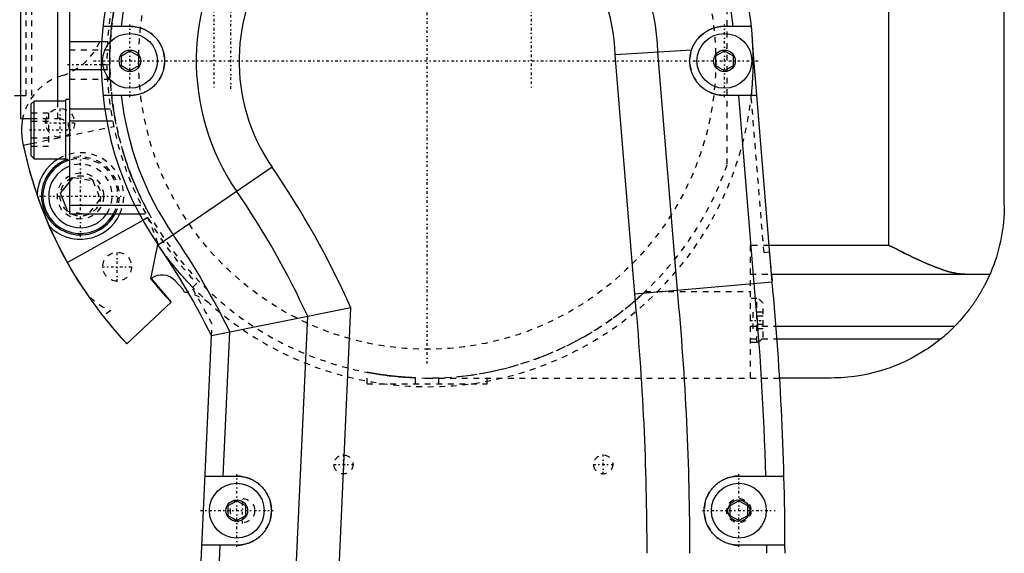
# Model space of a CAD drawing. Extents: x -484 to 152, y -5 to 754.
# Tile 13 of 14: x -159 to 12, y 555 to 647. Entities that reach past the tile are written whole.
import ezdxf

# ---------------------------------------------------------------- set-up
doc = ezdxf.new("R2010")
doc.units = 0
doc.linetypes.add('CENTER', pattern=[1.5, 0.45, -0.5, 0.05, -0.5])
doc.linetypes.add('DASHED', pattern=[2, 1, -1])
for name, color, linetype in [('AM_0', 7, 'CONTINUOUS'), ('AM_3', 7, 'DASHED'), ('AM_7', 7, 'CENTER')]:
    doc.layers.add(name, color=color, linetype=linetype)

msp = doc.modelspace()

# ---------------------------------------------------------------- linework, layer by layer
at = {"layer": 'AM_0', "color": 7, "linetype": 'CONTINUOUS'}
for p, q in [((-150, 735), (-150, 613.5)), ((-158.5, 733), (-158.5, 630)), ((-152, 633.04), (-152, 720.96)), ((-8, 608), (-8, 676.66)), ((12, 615), (12, 651)), ((-144.18, 646), (-139.5, 646)), ((-36.5, 646), (-31.82, 646)), ((-150, 643.35), (-144.4, 643.35)), ((-141, 640.87), (-139.5, 641.73)), ((-139.5, 641.73), (-138, 640.87)), ((-42.21, 641.84), (-55.42, 641.06)), ((-38, 640.87), (-36.5, 641.73)), ((-36.5, 641.73), (-35, 640.87)), ((-28.22, 601.64), (-31.56, 642.5)), ((-141, 639.13), (-141, 640.87)), ((-138, 640.87), (-138, 639.13)), ((-52.03, 599.54), (-55.42, 641.06)), ((-44.63, 600.2), (-48.01, 641.49)), ((-38, 639.13), (-38, 640.87)), ((-35, 640.87), (-35, 639.13)), ((-150, 638.52), (-144.48, 638.52)), ((-139.5, 638.27), (-141, 639.13)), ((-138, 639.13), (-139.5, 638.27)), ((-36.5, 638.27), (-38, 639.13)), ((-35, 639.13), (-36.5, 638.27)), ((-159.5, 634), (-158.5, 634)), ((-156.1, 633.04), (-156.6, 632.54)), ((-150.6, 633.04), (-156.1, 633.04)), ((-156.1, 623.04), (-156.1, 633.04)), ((-150, 633.29), (-150.6, 633.29)), ((-150.6, 622.79), (-150.6, 633.29)), ((-139.5, 634), (-144.18, 634)), ((-30.86, 634), (-36.5, 634)), ((-31.35, 601.37), (-34.02, 634)), ((-156.6, 623.54), (-156.6, 632.54)), ((-150, 631.67), (-143.88, 631.67)), ((-158.5, 630), (-156.6, 630)), ((-150, 629.63), (-143.54, 629.63)), ((-157.99, 625.38), (-156.6, 625.67)), ((-156.6, 623.54), (-156.1, 623.04)), ((-156.1, 623.04), (-150.6, 623.04)), ((-150.6, 622.79), (-150, 622.79)), ((-114.89, 621.57), (-134.61, 608.06)), ((-151.52, 617.09), (-150, 618.99)), ((-150.26, 613.87), (-151.52, 617.09)), ((-150, 614.96), (-138.65, 614.96)), ((-150, 613.83), (-150.26, 613.87)), ((-150, 613.5), (-137.9, 613.5)), ((-146.84, 613.34), (-147.86, 613.5)), ((-146.71, 613.5), (-146.84, 613.34)), ((-137.27, 612.35), (-150.35, 605.01)), ((-135.87, 602.19), (-134.67, 608.15)), ((-8, 608), (-28.74, 608)), ((-28.33, 603), (9.5, 603)), ((-135.81, 602.24), (-132.39, 598.17)), ((-130.31, 600.33), (-131.69, 601.86)), ((-28.22, 601.64), (-52.03, 599.54)), ((-147.64, 600.54), (-147.63, 600.54)), ((-130.13, 599.92), (-130.31, 600.33)), ((-129.47, 599.95), (-129.62, 599.81)), ((-132.39, 598.17), (-140.05, 590.95)), ((-140.04, 590.96), (-132.39, 598.17)), ((-101.22, 597.15), (-125.36, 592.33)), ((-104.87, 517.21), (-101.22, 597.15)), ((-144.15, 595.73), (-144.16, 595.72)), ((-112.29, 517.55), (-108.71, 595.71)), ((-27.55, 594), (3.42, 594)), ((-128.75, 518.3), (-125.36, 592.33)), ((-123.33, 568), (-122.18, 592.99)), ((-27.39, 591.8), (1.02, 591.8)), ((-18, 585), (-26.93, 585)), ((-126.47, 568), (-121, 568)), ((-34, 568), (-26.18, 568)), ((-122.5, 562.87), (-121, 563.73)), ((-121, 563.73), (-119.5, 562.87)), ((-35.5, 562.87), (-34, 563.73)), ((-34, 563.73), (-32.5, 562.87)), ((-122.5, 561.13), (-122.5, 562.87)), ((-119.5, 562.87), (-119.5, 561.13)), ((-35.5, 561.13), (-35.5, 562.87)), ((-32.5, 562.87), (-32.5, 561.13)), ((-121, 560.27), (-122.5, 561.13)), ((-119.5, 561.13), (-121, 560.27)), ((-34, 560.27), (-35.5, 561.13)), ((-32.5, 561.13), (-34, 560.27)), ((-121, 556), (-127.02, 556)), ((-125.61, 518.16), (-123.88, 556)), ((-26, 556), (-34, 556))]:
    msp.add_line(p, q, dxfattribs=at)
for points in [[(-139.5, 646, 0), (-139.42, 646, 0), (-139.25, 645.99, 0), (-139.09, 645.99, 0), (-139, 645.98, 0), (-138.92, 645.97, 0), (-138.76, 645.95, 0), (-138.6, 645.93, 0), (-138.44, 645.91, 0), (-138.27, 645.87, 0), (-138.11, 645.84, 0), (-138.03, 645.82, 0), (-137.95, 645.8, 0), (-137.78, 645.75, 0), (-137.62, 645.7, 0), (-137.46, 645.64, 0), (-137.29, 645.58, 0), (-137.13, 645.51, 0), (-137.05, 645.48, 0), (-136.97, 645.44, 0), (-136.82, 645.37, 0), (-136.66, 645.29, 0), (-136.59, 645.24, 0), (-136.51, 645.2, 0), (-136.36, 645.11, 0), (-136.21, 645.02, 0), (-136.14, 644.97, 0), (-136.07, 644.92, 0), (-135.92, 644.82, 0), (-135.79, 644.71, 0), (-135.65, 644.6, 0), (-135.52, 644.49, 0), (-135.39, 644.37, 0), (-135.33, 644.31, 0), (-135.27, 644.25, 0), (-135.15, 644.13, 0), (-135.04, 644.01, 0), (-134.92, 643.88, 0), (-134.82, 643.75, 0), (-134.71, 643.62, 0), (-134.66, 643.55, 0), (-134.61, 643.47, 0), (-134.51, 643.33, 0), (-134.41, 643.18, 0), (-134.32, 643.03, 0), (-134.23, 642.87, 0), (-134.15, 642.71, 0), (-134.11, 642.63, 0), (-134.07, 642.55, 0), (-133.99, 642.38, 0), (-133.92, 642.21, 0), (-133.86, 642.04, 0), (-133.8, 641.87, 0), (-133.74, 641.69, 0), (-133.72, 641.6, 0), (-133.69, 641.52, 0), (-133.65, 641.34, 0), (-133.61, 641.16, 0), (-133.58, 640.98, 0), (-133.55, 640.8, 0), (-133.53, 640.62, 0), (-133.52, 640.53, 0), (-133.52, 640.44, 0), (-133.51, 640.26, 0), (-133.5, 640.09, 0), (-133.5, 640, 0), (-133.5, 639.91, 0), (-133.51, 639.74, 0), (-133.52, 639.56, 0), (-133.52, 639.47, 0), (-133.53, 639.38, 0), (-133.55, 639.2, 0), (-133.58, 639.02, 0), (-133.61, 638.84, 0), (-133.65, 638.66, 0), (-133.69, 638.48, 0), (-133.72, 638.4, 0), (-133.74, 638.31, 0), (-133.8, 638.13, 0), (-133.86, 637.96, 0), (-133.92, 637.79, 0), (-133.99, 637.62, 0), (-134.07, 637.45, 0), (-134.11, 637.37, 0), (-134.15, 637.29, 0), (-134.23, 637.13, 0), (-134.32, 636.97, 0), (-134.41, 636.82, 0), (-134.51, 636.67, 0), (-134.61, 636.53, 0), (-134.66, 636.45, 0), (-134.71, 636.38, 0), (-134.82, 636.25, 0), (-134.92, 636.12, 0), (-135.04, 635.99, 0), (-135.15, 635.87, 0), (-135.27, 635.75, 0), (-135.33, 635.69, 0), (-135.39, 635.63, 0), (-135.52, 635.51, 0), (-135.65, 635.4, 0), (-135.79, 635.29, 0), (-135.92, 635.18, 0), (-136.07, 635.08, 0), (-136.14, 635.03, 0), (-136.21, 634.98, 0), (-136.36, 634.89, 0), (-136.51, 634.8, 0), (-136.59, 634.76, 0), (-136.66, 634.71, 0), (-136.82, 634.63, 0), (-136.97, 634.56, 0), (-137.05, 634.52, 0), (-137.13, 634.49, 0), (-137.29, 634.42, 0), (-137.46, 634.36, 0), (-137.62, 634.3, 0), (-137.78, 634.25, 0), (-137.95, 634.2, 0), (-138.03, 634.18, 0), (-138.11, 634.16, 0), (-138.27, 634.13, 0), (-138.44, 634.09, 0), (-138.6, 634.07, 0), (-138.76, 634.05, 0), (-138.92, 634.03, 0), (-139, 634.02, 0), (-139.09, 634.01, 0), (-139.25, 634.01, 0), (-139.42, 634, 0), (-139.5, 634, 0)], [(-42.21, 641.84, 0), (-42.2, 641.87, 0), (-42.18, 641.94, 0), (-42.15, 642.01, 0), (-42.14, 642.05, 0), (-42.13, 642.08, 0), (-42.1, 642.15, 0), (-42.07, 642.22, 0), (-42.05, 642.29, 0), (-42.02, 642.36, 0), (-41.99, 642.42, 0), (-41.97, 642.46, 0), (-41.96, 642.49, 0), (-41.93, 642.56, 0), (-41.9, 642.63, 0), (-41.86, 642.69, 0), (-41.83, 642.76, 0), (-41.8, 642.82, 0), (-41.78, 642.85, 0), (-41.76, 642.89, 0), (-41.73, 642.95, 0), (-41.69, 643.01, 0), (-41.67, 643.04, 0), (-41.65, 643.07, 0), (-41.61, 643.14, 0), (-41.58, 643.2, 0), (-41.56, 643.23, 0), (-41.54, 643.26, 0), (-41.5, 643.32, 0), (-41.46, 643.38, 0), (-41.42, 643.44, 0), (-41.38, 643.49, 0), (-41.34, 643.55, 0), (-41.32, 643.58, 0), (-41.29, 643.61, 0), (-41.25, 643.66, 0), (-41.21, 643.72, 0), (-41.06, 643.9, 0), (-40.78, 644.21, 0), (-40.48, 644.49, 0), (-40.15, 644.76, 0), (-39.98, 644.89, 0), (-39.81, 645.01, 0), (-39.44, 645.23, 0), (-39.07, 645.42, 0), (-38.68, 645.59, 0), (-38.29, 645.73, 0), (-37.89, 645.84, 0), (-37.69, 645.88, 0), (-37.49, 645.92, 0), (-37.1, 645.97, 0), (-36.7, 646, 0), (-36.5, 646, 0)], [(-36.5, 634, 0), (-36.55, 634, 0), (-36.66, 634, 0), (-36.76, 634.01, 0), (-36.81, 634.01, 0), (-36.87, 634.01, 0), (-36.97, 634.02, 0), (-37.07, 634.03, 0), (-37.18, 634.04, 0), (-37.28, 634.05, 0), (-37.39, 634.07, 0), (-37.44, 634.07, 0), (-37.49, 634.08, 0), (-37.59, 634.1, 0), (-37.69, 634.12, 0), (-37.8, 634.14, 0), (-37.9, 634.17, 0), (-38, 634.19, 0), (-38.05, 634.2, 0), (-38.1, 634.22, 0), (-38.2, 634.25, 0), (-38.3, 634.28, 0), (-38.35, 634.29, 0), (-38.4, 634.31, 0), (-38.5, 634.34, 0), (-38.6, 634.38, 0), (-38.65, 634.4, 0), (-38.7, 634.42, 0), (-38.79, 634.46, 0), (-38.89, 634.5, 0), (-38.98, 634.54, 0), (-39.08, 634.58, 0), (-39.17, 634.63, 0), (-39.22, 634.65, 0), (-39.27, 634.68, 0), (-39.36, 634.72, 0), (-39.45, 634.78, 0), (-39.54, 634.83, 0), (-39.63, 634.88, 0), (-39.72, 634.94, 0), (-39.76, 634.96, 0), (-39.81, 634.99, 0), (-39.89, 635.05, 0), (-39.98, 635.11, 0), (-40.06, 635.17, 0), (-40.15, 635.24, 0), (-40.23, 635.3, 0), (-40.27, 635.33, 0), (-40.31, 635.37, 0), (-40.39, 635.43, 0), (-40.47, 635.5, 0), (-40.55, 635.57, 0), (-40.62, 635.64, 0), (-40.7, 635.71, 0), (-40.74, 635.75, 0), (-40.77, 635.79, 0), (-40.85, 635.86, 0), (-40.92, 635.94, 0), (-40.99, 636.02, 0), (-41.06, 636.1, 0), (-41.12, 636.18, 0), (-41.16, 636.22, 0), (-41.19, 636.26, 0), (-41.25, 636.34, 0), (-41.32, 636.42, 0), (-41.35, 636.47, 0), (-41.38, 636.51, 0), (-41.44, 636.59, 0), (-41.5, 636.68, 0), (-41.53, 636.72, 0), (-41.55, 636.77, 0), (-41.61, 636.86, 0), (-41.66, 636.95, 0), (-41.72, 637.04, 0), (-41.77, 637.13, 0), (-41.82, 637.22, 0), (-41.84, 637.27, 0), (-41.86, 637.31, 0), (-41.91, 637.41, 0), (-41.95, 637.5, 0), (-42, 637.6, 0), (-42.04, 637.69, 0), (-42.08, 637.79, 0), (-42.1, 637.84, 0), (-42.12, 637.89, 0), (-42.15, 637.99, 0), (-42.19, 638.08, 0), (-42.22, 638.18, 0), (-42.25, 638.28, 0), (-42.28, 638.38, 0), (-42.29, 638.43, 0), (-42.31, 638.48, 0), (-42.33, 638.59, 0), (-42.35, 638.69, 0), (-42.38, 638.79, 0), (-42.4, 638.89, 0), (-42.42, 639, 0), (-42.42, 639.05, 0), (-42.43, 639.1, 0), (-42.45, 639.2, 0), (-42.46, 639.31, 0), (-42.47, 639.41, 0), (-42.48, 639.51, 0), (-42.49, 639.62, 0), (-42.49, 639.67, 0), (-42.49, 639.72, 0), (-42.5, 639.83, 0), (-42.5, 639.93, 0), (-42.5, 639.98, 0), (-42.5, 640.04, 0), (-42.5, 640.14, 0), (-42.49, 640.25, 0), (-42.49, 640.3, 0), (-42.49, 640.35, 0), (-42.48, 640.45, 0), (-42.47, 640.56, 0), (-42.46, 640.66, 0), (-42.45, 640.77, 0), (-42.44, 640.87, 0), (-42.43, 640.92, 0), (-42.42, 640.97, 0), (-42.4, 641.08, 0), (-42.38, 641.18, 0), (-42.36, 641.28, 0), (-42.34, 641.38, 0), (-42.31, 641.48, 0), (-42.3, 641.53, 0), (-42.29, 641.59, 0), (-42.26, 641.69, 0), (-42.23, 641.79, 0), (-42.21, 641.84, 0)], [(12, 615, 0), (12, 614.68, 0), (11.98, 614.04, 0), (11.96, 613.39, 0), (11.94, 613.06, 0), (11.91, 612.73, 0), (11.86, 612.07, 0), (11.78, 611.4, 0), (11.69, 610.73, 0), (11.59, 610.05, 0), (11.47, 609.38, 0), (11.4, 609.04, 0), (11.33, 608.7, 0), (11.18, 608.02, 0), (11.01, 607.34, 0), (10.82, 606.67, 0), (10.62, 605.99, 0), (10.4, 605.32, 0), (10.28, 604.99, 0), (10.16, 604.65, 0), (9.91, 603.99, 0), (9.64, 603.33, 0), (9.5, 603, 0)], [(-8, 608, 0), (-7.63, 607.81, 0), (-6.87, 607.44, 0), (-6.11, 607.06, 0), (-5.72, 606.87, 0), (-5.34, 606.68, 0), (-4.56, 606.3, 0), (-3.78, 605.93, 0), (-3.01, 605.57, 0), (-2.23, 605.21, 0), (-1.47, 604.87, 0), (-1.08, 604.71, 0), (-0.71, 604.55, 0), (0.05, 604.25, 0), (0.79, 603.97, 0), (1.52, 603.72, 0), (2.23, 603.5, 0), (2.93, 603.32, 0), (3.27, 603.24, 0), (3.61, 603.17, 0), (4, 603.1, 0), (4.11, 603.09, 0), (4.22, 603.07, 0), (4.27, 603.06, 0), (4.33, 603.06, 0), (4.43, 603.04, 0), (4.54, 603.03, 0), (4.65, 603.02, 0), (4.76, 603.02, 0), (4.86, 603.01, 0), (4.91, 603.01, 0), (4.97, 603.01, 0), (5.07, 603, 0), (5.18, 603, 0), (5.23, 603, 0)], [(9.5, 603, 0), (9.5, 603, 0), (9.49, 603, 0), (9.49, 602.99, 0), (9.49, 602.99, 0), (9.49, 602.99, 0), (9.49, 602.98, 0), (9.48, 602.97, 0), (9.47, 602.95, 0), (9.47, 602.94, 0), (9.46, 602.92, 0), (9.45, 602.91, 0), (9.45, 602.9, 0), (9.44, 602.87, 0), (9.43, 602.85, 0), (9.42, 602.82, 0), (9.4, 602.79, 0), (9.39, 602.76, 0), (9.38, 602.74, 0), (9.37, 602.72, 0), (9.36, 602.68, 0), (9.34, 602.64, 0), (9.33, 602.62, 0), (9.32, 602.6, 0), (9.3, 602.56, 0), (9.28, 602.51, 0), (9.27, 602.49, 0), (9.25, 602.46, 0), (9.23, 602.41, 0), (9.21, 602.36, 0), (9.18, 602.3, 0), (9.15, 602.24, 0), (9.13, 602.18, 0), (9.11, 602.15, 0), (9.1, 602.12, 0), (9.07, 602.06, 0), (9.03, 601.99, 0), (9, 601.93, 0), (8.97, 601.86, 0), (8.93, 601.78, 0), (8.91, 601.75, 0), (8.9, 601.71, 0), (8.86, 601.64, 0), (8.82, 601.56, 0), (8.78, 601.48, 0), (8.74, 601.4, 0), (8.7, 601.32, 0), (8.68, 601.28, 0), (8.66, 601.24, 0), (8.62, 601.16, 0), (8.57, 601.07, 0), (8.53, 600.99, 0), (8.48, 600.9, 0), (8.43, 600.81, 0), (8.41, 600.77, 0), (8.39, 600.72, 0), (8.34, 600.64, 0), (8.29, 600.55, 0), (8.24, 600.45, 0), (8.19, 600.36, 0), (8.13, 600.27, 0), (8.11, 600.22, 0), (8.08, 600.17, 0), (8.02, 600.08, 0), (7.97, 599.98, 0), (7.94, 599.93, 0), (7.91, 599.88, 0), (7.85, 599.78, 0), (7.79, 599.68, 0), (7.76, 599.63, 0), (7.73, 599.58, 0), (7.67, 599.47, 0), (7.61, 599.37, 0), (7.54, 599.26, 0), (7.48, 599.16, 0), (7.41, 599.05, 0), (7.38, 599, 0), (7.34, 598.94, 0), (7.27, 598.83, 0), (7.2, 598.73, 0), (7.13, 598.62, 0), (7.06, 598.5, 0), (6.98, 598.39, 0), (6.95, 598.34, 0), (6.91, 598.28, 0), (6.83, 598.17, 0), (6.76, 598.06, 0), (6.68, 597.94, 0), (6.6, 597.83, 0), (6.52, 597.72, 0), (6.48, 597.66, 0), (6.44, 597.6, 0), (6.36, 597.49, 0), (6.28, 597.37, 0), (6.19, 597.26, 0), (6.11, 597.14, 0), (6.02, 597.03, 0), (5.98, 596.97, 0), (5.93, 596.91, 0), (5.85, 596.8, 0), (5.76, 596.68, 0), (5.67, 596.57, 0), (5.58, 596.45, 0), (5.49, 596.34, 0), (5.44, 596.28, 0), (5.4, 596.23, 0), (5.31, 596.11, 0), (5.21, 596, 0), (5.17, 595.94, 0), (4.89, 595.6, 0), (4.31, 594.94, 0), (3.72, 594.31, 0), (3.42, 594, 0)], [(1.02, 591.8, 0), (0.59, 591.45, 0), (-0.31, 590.77, 0), (-1.22, 590.13, 0), (-1.69, 589.82, 0), (-2.17, 589.52, 0), (-3.14, 588.94, 0), (-4.14, 588.39, 0), (-5.16, 587.89, 0), (-6.2, 587.42, 0), (-7.26, 586.99, 0), (-7.8, 586.79, 0), (-8.34, 586.6, 0), (-9.44, 586.25, 0), (-10.55, 585.94, 0), (-11.67, 585.67, 0), (-12.81, 585.45, 0), (-13.95, 585.27, 0), (-14.53, 585.2, 0), (-15.1, 585.14, 0), (-16.26, 585.05, 0), (-17.42, 585.01, 0), (-18, 585, 0)], [(-121, 568, 0), (-120.91, 568, 0), (-120.74, 567.99, 0), (-120.56, 567.98, 0), (-120.48, 567.98, 0), (-120.39, 567.97, 0), (-120.22, 567.95, 0), (-120.04, 567.92, 0), (-119.87, 567.89, 0), (-119.7, 567.86, 0), (-119.53, 567.82, 0), (-119.45, 567.8, 0), (-119.36, 567.77, 0), (-119.2, 567.72, 0), (-119.03, 567.67, 0), (-118.87, 567.61, 0), (-118.7, 567.54, 0), (-118.54, 567.47, 0), (-118.46, 567.44, 0), (-118.39, 567.4, 0), (-118.23, 567.32, 0), (-118.08, 567.24, 0), (-118, 567.2, 0), (-117.92, 567.15, 0), (-117.78, 567.06, 0), (-117.63, 566.96, 0), (-117.56, 566.91, 0), (-117.49, 566.86, 0), (-117.35, 566.76, 0), (-117.21, 566.65, 0), (-117.08, 566.54, 0), (-116.95, 566.42, 0), (-116.82, 566.3, 0), (-116.76, 566.24, 0), (-116.7, 566.18, 0), (-116.58, 566.05, 0), (-116.46, 565.92, 0), (-116.35, 565.79, 0), (-116.24, 565.65, 0), (-116.14, 565.51, 0), (-116.09, 565.44, 0), (-116.04, 565.37, 0), (-115.94, 565.22, 0), (-115.85, 565.08, 0), (-115.76, 564.92, 0), (-115.68, 564.77, 0), (-115.6, 564.61, 0), (-115.56, 564.54, 0), (-115.53, 564.46, 0), (-115.46, 564.3, 0), (-115.39, 564.13, 0), (-115.33, 563.97, 0), (-115.28, 563.8, 0), (-115.23, 563.64, 0), (-115.2, 563.55, 0), (-115.18, 563.47, 0), (-115.14, 563.3, 0), (-115.11, 563.13, 0), (-115.08, 562.96, 0), (-115.05, 562.78, 0), (-115.03, 562.61, 0), (-115.02, 562.52, 0), (-115.02, 562.44, 0), (-115.01, 562.26, 0), (-115, 562.09, 0), (-115, 562, 0), (-115, 561.91, 0), (-115.01, 561.74, 0), (-115.02, 561.56, 0), (-115.02, 561.48, 0), (-115.03, 561.39, 0), (-115.05, 561.22, 0), (-115.08, 561.04, 0), (-115.11, 560.87, 0), (-115.14, 560.7, 0), (-115.18, 560.53, 0), (-115.2, 560.45, 0), (-115.23, 560.36, 0), (-115.28, 560.2, 0), (-115.33, 560.03, 0), (-115.39, 559.87, 0), (-115.46, 559.7, 0), (-115.53, 559.54, 0), (-115.56, 559.46, 0), (-115.6, 559.39, 0), (-115.68, 559.23, 0), (-115.76, 559.08, 0), (-115.85, 558.92, 0), (-115.94, 558.78, 0), (-116.04, 558.63, 0), (-116.09, 558.56, 0), (-116.14, 558.49, 0), (-116.24, 558.35, 0), (-116.35, 558.21, 0), (-116.46, 558.08, 0), (-116.58, 557.95, 0), (-116.7, 557.82, 0), (-116.76, 557.76, 0), (-116.82, 557.7, 0), (-116.95, 557.58, 0), (-117.08, 557.46, 0), (-117.21, 557.35, 0), (-117.35, 557.24, 0), (-117.49, 557.14, 0), (-117.56, 557.09, 0), (-117.63, 557.04, 0), (-117.78, 556.94, 0), (-117.92, 556.85, 0), (-118, 556.8, 0), (-118.08, 556.76, 0), (-118.23, 556.68, 0), (-118.39, 556.6, 0), (-118.46, 556.56, 0), (-118.54, 556.53, 0), (-118.7, 556.46, 0), (-118.87, 556.39, 0), (-119.03, 556.33, 0), (-119.2, 556.28, 0), (-119.36, 556.23, 0), (-119.45, 556.2, 0), (-119.53, 556.18, 0), (-119.7, 556.14, 0), (-119.87, 556.11, 0), (-120.04, 556.08, 0), (-120.22, 556.05, 0), (-120.39, 556.03, 0), (-120.48, 556.02, 0), (-120.56, 556.02, 0), (-120.74, 556.01, 0), (-120.91, 556, 0), (-121, 556, 0)], [(-34, 556, 0), (-34.08, 556, 0), (-34.24, 556, 0), (-34.41, 556.01, 0), (-34.49, 556.02, 0), (-34.57, 556.03, 0), (-34.74, 556.05, 0), (-34.91, 556.07, 0), (-35.07, 556.1, 0), (-35.24, 556.13, 0), (-35.41, 556.17, 0), (-35.49, 556.19, 0), (-35.58, 556.21, 0), (-35.74, 556.26, 0), (-35.91, 556.31, 0), (-36.07, 556.37, 0), (-36.23, 556.43, 0), (-36.39, 556.5, 0), (-36.47, 556.53, 0), (-36.55, 556.57, 0), (-36.71, 556.65, 0), (-36.86, 556.73, 0), (-36.94, 556.77, 0), (-37.01, 556.81, 0), (-37.16, 556.9, 0), (-37.31, 556.99, 0), (-37.38, 557.04, 0), (-37.45, 557.09, 0), (-37.59, 557.19, 0), (-37.73, 557.3, 0), (-37.86, 557.41, 0), (-37.99, 557.52, 0), (-38.11, 557.63, 0), (-38.17, 557.69, 0), (-38.23, 557.75, 0), (-38.35, 557.87, 0), (-38.47, 557.99, 0), (-38.58, 558.12, 0), (-38.69, 558.26, 0), (-38.8, 558.4, 0), (-38.85, 558.47, 0), (-38.9, 558.54, 0), (-39, 558.69, 0), (-39.1, 558.84, 0), (-39.19, 558.99, 0), (-39.28, 559.15, 0), (-39.36, 559.31, 0), (-39.4, 559.39, 0), (-39.44, 559.47, 0), (-39.52, 559.64, 0), (-39.59, 559.81, 0), (-39.65, 559.98, 0), (-39.71, 560.15, 0), (-39.76, 560.33, 0), (-39.79, 560.42, 0), (-39.81, 560.5, 0), (-39.85, 560.68, 0), (-39.89, 560.86, 0), (-39.92, 561.04, 0), (-39.95, 561.21, 0), (-39.97, 561.39, 0), (-39.98, 561.48, 0), (-39.98, 561.57, 0), (-39.99, 561.74, 0), (-40, 561.92, 0), (-40, 562.01, 0), (-40, 562.09, 0), (-39.99, 562.27, 0), (-39.98, 562.45, 0), (-39.98, 562.54, 0), (-39.97, 562.63, 0), (-39.95, 562.81, 0), (-39.92, 562.98, 0), (-39.89, 563.16, 0), (-39.85, 563.34, 0), (-39.8, 563.52, 0), (-39.78, 563.61, 0), (-39.76, 563.69, 0), (-39.7, 563.87, 0), (-39.64, 564.04, 0), (-39.58, 564.21, 0), (-39.51, 564.38, 0), (-39.43, 564.55, 0), (-39.39, 564.63, 0), (-39.35, 564.71, 0), (-39.27, 564.87, 0), (-39.18, 565.02, 0), (-39.09, 565.18, 0), (-38.99, 565.33, 0), (-38.89, 565.47, 0), (-38.84, 565.54, 0), (-38.79, 565.61, 0), (-38.68, 565.75, 0), (-38.57, 565.88, 0), (-38.46, 566.01, 0), (-38.35, 566.14, 0), (-38.23, 566.26, 0), (-38.17, 566.31, 0), (-38.11, 566.37, 0), (-37.98, 566.49, 0), (-37.85, 566.6, 0), (-37.72, 566.71, 0), (-37.58, 566.81, 0), (-37.44, 566.92, 0), (-37.37, 566.96, 0), (-37.3, 567.01, 0), (-37.15, 567.11, 0), (-37, 567.2, 0), (-36.93, 567.24, 0), (-36.85, 567.28, 0), (-36.7, 567.36, 0), (-36.54, 567.44, 0), (-36.46, 567.47, 0), (-36.38, 567.51, 0), (-36.22, 567.57, 0), (-36.06, 567.64, 0), (-35.89, 567.69, 0), (-35.73, 567.75, 0), (-35.57, 567.79, 0), (-35.48, 567.81, 0), (-35.4, 567.83, 0), (-35.23, 567.87, 0), (-35.07, 567.9, 0), (-34.9, 567.93, 0), (-34.74, 567.95, 0), (-34.57, 567.97, 0), (-34.49, 567.98, 0), (-34.41, 567.99, 0), (-34.24, 568, 0), (-34.08, 568, 0), (-34, 568, 0)]]:
    msp.add_polyline3d(points, dxfattribs=at)
for centre, radius in [((-139.5, 640), 4.75), ((-36.5, 640), 4.75), ((-139.5, 640), 1.88), ((-36.5, 640), 1.88), ((-121, 562), 4.75), ((-34, 562), 4.75), ((-121, 562), 1.88), ((-34, 562), 1.88)]:
    msp.add_circle(centre, radius, dxfattribs=at)
for centre, radius, start, end in [((-88, 640), 56.5, 2.5322, 214.42), ((-88, 640), 53.36, 98.5135, 173.5433), ((-88, 640), 53.36, 6.4567, 81.4865), ((-88, 640), 40.02, 2.1299, 214.42), ((-88, 640), 32.6, 1.8555, 214.42), ((-88, 640), 53.36, 186.4567, 214.42), ((-148.47, 628), 9.85, 168.2517, 192.1718), ((-88, 639.96), 71.49, 191.3259, 213.4659), ((-88, 640), 71.5, 191.8, 223.3), ((-148.09, 616.57), 7.5, 120.3871, 179.0953), ((-148.09, 616.57), 6.75, 111.7925, 332.9442), ((-148.09, 616.57), 6.5, 107.0507, 331.8128), ((-148.09, 616.57), 5.5, 110.2752, 326.0661), ((-243.08, 533.73), 155.4, 24.087, 34.42), ((-243.08, 533.73), 147.98, 24.7613, 34.42), ((-148.09, 616.57), 7.5, 223.5047, 335.8346), ((-243.08, 533.73), 134.64, 26.1128, 34.42), ((-243.08, 533.73), 131.5, 26.4617, 34.42), ((-133.96, 599.83), 3.04, 41.8526, 127.5664), ((-73.24, 652.74), 80.49, 218.9057, 222.6945), ((-526, 554.6), 496.86, 1.5454, 5.401), ((-526, 554.6), 500, 0, 5.3987), ((-131.79, 590.38), 9.68, 75.4402, 80.1371), ((-526, 554.6), 476.1, 0, 5.4167), ((-526, 554.6), 483.52, 0, 5.411), ((-88, 639.96), 71.49, 218.2261, 223.276), ((-18, 615), 30, 309.3458, 315.573), ((-526, 554.6), 496.86, 0, 0.1614)]:
    msp.add_arc(centre, radius, start, end, dxfattribs=at)
at = {"layer": 'AM_3', "color": 6, "linetype": 'DASHED'}
for p, q in [((-157.5, 634), (-157.5, 726)), ((-156.5, 634), (-156.5, 726)), ((-36, 622.08), (-36, 693.82)), ((-144.4, 643.35), (-142.9, 643.35)), ((-143, 641.86), (-150, 641.86)), ((-143, 636.86), (-143, 641.86)), ((-144.48, 638.52), (-142.98, 638.52)), ((-150, 636.86), (-143, 636.86)), ((-158.5, 634), (-157.5, 634)), ((-158.5, 634), (-156.5, 634)), ((-152, 630), (-152, 633.04)), ((-29.64, 606.77), (-31.85, 633.76)), ((-143.88, 631.67), (-142.36, 631.67)), ((-153.6, 630.93), (-156.6, 630.93)), ((-156.6, 630), (-152, 630)), ((-153.6, 630.93), (-153.6, 625.15)), ((-143.54, 629.63), (-142.01, 629.63)), ((-153.6, 629.48), (-156.6, 629.48)), ((-156.6, 625.67), (-142.33, 628.65)), ((-153.6, 626.6), (-156.6, 626.6)), ((-153.6, 625.15), (-156.6, 625.15)), ((-150, 618.99), (-149.35, 619.8)), ((-149.35, 619.8), (-145.93, 619.27)), ((-145.93, 619.27), (-144.67, 616.05)), ((-144.67, 616.05), (-146.71, 613.5)), ((-138.65, 614.96), (-136.97, 614.96)), ((-147.86, 613.5), (-150, 613.83)), ((-137.9, 613.5), (-136.19, 613.5)), ((-136.4, 612.84), (-137.27, 612.35)), ((-134.67, 608.15), (-134.64, 608.29)), ((-32, 585), (-32, 608)), ((-28.74, 608), (-32, 608)), ((-29.64, 606.77), (-28.74, 606.86)), ((-28.74, 606.86), (-28.22, 601.64)), ((-32, 603), (-28.33, 603)), ((-127.92, 601.45), (-129.47, 599.95)), ((-50.25, 600), (-32, 600)), ((-30.88, 598.8), (-32, 598.8)), ((-30.88, 591.2), (-30.88, 598.8)), ((-29.8, 592.05), (-29.8, 597.95)), ((-142.82, 596.71), (-144.15, 595.73)), ((-31.6, 596.44), (-31.6, 593.56)), ((-29.8, 596.44), (-31.6, 596.44)), ((-29.8, 595.72), (-31.6, 595.72)), ((-125.36, 592.33), (-125.27, 594.36)), ((-32, 594), (-27.55, 594)), ((-29.8, 594.28), (-31.6, 594.28)), ((-29.8, 593.56), (-31.6, 593.56)), ((-32, 591.8), (-27.39, 591.8)), ((-32, 591.2), (-30.88, 591.2)), ((-98.41, 584), (-98.41, 585.99)), ((-98.41, 584), (-77.59, 584)), ((-90.03, 584), (-90.03, 585.04)), ((-88, 585), (-26.93, 585)), ((-85.98, 584), (-85.98, 585)), ((-77.59, 584), (-77.59, 585))]:
    msp.add_line(p, q, dxfattribs=at)
for points in [[(-142.9, 643.35, 0), (-142.86, 643.87, 0), (-142.78, 644.91, 0), (-142.68, 645.96, 0), (-142.62, 646.49, 0), (-142.55, 647.02, 0), (-142.4, 648.09, 0), (-142.23, 649.15, 0), (-142.04, 650.22, 0), (-141.83, 651.29, 0), (-141.59, 652.36, 0), (-141.47, 652.9, 0), (-141.34, 653.43, 0), (-141.06, 654.49, 0), (-140.76, 655.55, 0), (-140.43, 656.6, 0), (-140.09, 657.65, 0), (-139.73, 658.68, 0), (-139.54, 659.2, 0), (-139.35, 659.71, 0), (-138.95, 660.72, 0), (-138.53, 661.72, 0), (-138.31, 662.22, 0)], [(-142.98, 638.52, 0), (-142.98, 638.66, 0), (-142.99, 638.94, 0), (-142.99, 639.22, 0), (-143, 639.36, 0), (-143, 639.5, 0), (-143, 639.79, 0), (-143, 640.06, 0), (-143, 640.34, 0), (-143, 640.63, 0), (-142.99, 640.91, 0), (-142.99, 641.05, 0), (-142.99, 641.19, 0), (-142.98, 641.47, 0), (-142.97, 641.75, 0), (-142.96, 642.02, 0), (-142.95, 642.29, 0), (-142.94, 642.54, 0), (-142.94, 642.67, 0), (-142.93, 642.79, 0), (-142.92, 643.02, 0), (-142.9, 643.25, 0), (-142.9, 643.35, 0)], [(-31.85, 633.76, 0), (-31.82, 634, 0), (-31.77, 634.47, 0), (-31.73, 634.95, 0), (-31.7, 635.19, 0), (-31.68, 635.44, 0), (-31.65, 635.94, 0), (-31.61, 636.44, 0), (-31.58, 636.94, 0), (-31.56, 637.44, 0), (-31.54, 637.95, 0), (-31.53, 638.2, 0), (-31.52, 638.45, 0), (-31.51, 638.94, 0), (-31.5, 639.43, 0), (-31.5, 639.91, 0), (-31.5, 640.37, 0), (-31.51, 640.84, 0), (-31.51, 641.09, 0), (-31.52, 641.34, 0), (-31.53, 641.83, 0), (-31.54, 642.11, 0), (-31.54, 642.19, 0), (-31.55, 642.26, 0), (-31.55, 642.3, 0), (-31.55, 642.31, 0), (-31.55, 642.32, 0), (-31.55, 642.33, 0), (-31.55, 642.34, 0), (-31.55, 642.34, 0), (-31.55, 642.36, 0), (-31.55, 642.37, 0), (-31.55, 642.38, 0), (-31.55, 642.4, 0), (-31.55, 642.41, 0), (-31.55, 642.41, 0), (-31.55, 642.42, 0), (-31.55, 642.43, 0), (-31.55, 642.44, 0), (-31.55, 642.46, 0), (-31.55, 642.46, 0), (-31.55, 642.46, 0), (-31.55, 642.46, 0), (-31.55, 642.47, 0), (-31.55, 642.47, 0), (-31.55, 642.47, 0), (-31.55, 642.47, 0), (-31.55, 642.47, 0), (-31.55, 642.47, 0), (-31.55, 642.47, 0), (-31.55, 642.48, 0), (-31.55, 642.48, 0), (-31.55, 642.48, 0), (-31.55, 642.48, 0), (-31.55, 642.48, 0), (-31.55, 642.48, 0), (-31.55, 642.48, 0), (-31.55, 642.48, 0), (-31.55, 642.48, 0), (-31.56, 642.49, 0), (-31.56, 642.49, 0), (-31.56, 642.49, 0), (-31.56, 642.49, 0), (-31.56, 642.49, 0), (-31.56, 642.49, 0), (-31.56, 642.49, 0), (-31.56, 642.49, 0), (-31.56, 642.49, 0), (-31.56, 642.49, 0), (-31.56, 642.49, 0), (-31.56, 642.5, 0), (-31.56, 642.5, 0), (-31.56, 642.5, 0), (-31.56, 642.5, 0), (-31.56, 642.5, 0), (-31.56, 642.5, 0), (-31.56, 642.5, 0)], [(-142.36, 631.67, 0), (-142.53, 632.8, 0), (-142.78, 635.08, 0), (-142.94, 637.37, 0), (-142.98, 638.52, 0)], [(-142.01, 629.63, 0), (-142.02, 629.68, 0), (-142.04, 629.77, 0), (-142.06, 629.87, 0), (-142.07, 629.92, 0), (-142.08, 629.97, 0), (-142.1, 630.07, 0), (-142.12, 630.18, 0), (-142.13, 630.28, 0), (-142.15, 630.39, 0), (-142.17, 630.51, 0), (-142.18, 630.56, 0), (-142.19, 630.62, 0), (-142.21, 630.74, 0), (-142.23, 630.86, 0), (-142.25, 630.98, 0), (-142.27, 631.1, 0), (-142.3, 631.22, 0), (-142.31, 631.28, 0), (-142.32, 631.35, 0), (-142.34, 631.47, 0), (-142.36, 631.6, 0), (-142.36, 631.67, 0)], [(-136.97, 614.96, 0), (-137.17, 615.35, 0), (-137.55, 616.13, 0), (-137.92, 616.91, 0), (-138.1, 617.3, 0), (-138.27, 617.7, 0), (-138.62, 618.49, 0), (-138.95, 619.29, 0), (-139.27, 620.09, 0), (-139.58, 620.9, 0), (-139.87, 621.71, 0), (-140.01, 622.12, 0), (-140.15, 622.53, 0), (-140.42, 623.35, 0), (-140.68, 624.18, 0), (-141.47, 627.1, 0), (-142.01, 629.63, 0)], [(-136.19, 613.5, 0), (-136.2, 613.5, 0), (-136.2, 613.51, 0), (-136.21, 613.53, 0), (-136.22, 613.54, 0), (-136.23, 613.56, 0), (-136.25, 613.6, 0), (-136.28, 613.65, 0), (-136.31, 613.71, 0), (-136.34, 613.77, 0), (-136.39, 613.85, 0), (-136.41, 613.89, 0), (-136.43, 613.94, 0), (-136.48, 614.03, 0), (-136.54, 614.14, 0), (-136.6, 614.25, 0), (-136.66, 614.37, 0), (-136.73, 614.49, 0), (-136.76, 614.55, 0), (-136.79, 614.62, 0), (-136.86, 614.75, 0), (-136.94, 614.89, 0), (-136.97, 614.96, 0)], [(-129.01, 601.14, 0), (-129.14, 601.28, 0), (-129.42, 601.57, 0), (-129.7, 601.88, 0), (-129.85, 602.04, 0), (-130, 602.2, 0), (-130.3, 602.54, 0), (-130.61, 602.9, 0), (-130.93, 603.26, 0), (-131.25, 603.65, 0), (-131.59, 604.05, 0), (-131.75, 604.25, 0), (-131.92, 604.46, 0), (-132.25, 604.87, 0), (-132.57, 605.28, 0), (-133.69, 606.76, 0), (-134.61, 608.06, 0)], [(5.23, 603, 0), (5.18, 603, 0), (5.07, 603, 0), (4.97, 603.01, 0), (4.91, 603.01, 0), (4.86, 603.01, 0), (4.76, 603.02, 0), (4.65, 603.02, 0), (4.54, 603.03, 0), (4.43, 603.04, 0), (4.33, 603.06, 0), (4.27, 603.06, 0), (4.22, 603.07, 0), (4.11, 603.09, 0), (4, 603.1, 0), (3.61, 603.17, 0), (3.27, 603.24, 0), (2.93, 603.32, 0), (2.23, 603.5, 0), (1.52, 603.72, 0), (0.79, 603.97, 0), (0.05, 604.25, 0), (-0.71, 604.55, 0), (-1.08, 604.71, 0), (-1.47, 604.87, 0), (-2.23, 605.21, 0), (-3.01, 605.57, 0), (-3.78, 605.93, 0), (-4.56, 606.3, 0), (-5.34, 606.68, 0), (-5.72, 606.87, 0), (-6.11, 607.06, 0), (-6.87, 607.44, 0), (-7.63, 607.81, 0), (-8, 608, 0)], [(-88, 585, 0), (-86.93, 585.01, 0), (-84.76, 585.1, 0), (-82.56, 585.27, 0), (-81.45, 585.39, 0), (-80.35, 585.54, 0), (-78.12, 585.89, 0), (-75.89, 586.35, 0), (-73.67, 586.9, 0), (-71.46, 587.55, 0), (-69.26, 588.29, 0), (-68.17, 588.7, 0), (-67.08, 589.13, 0), (-64.94, 590.07, 0), (-62.83, 591.1, 0), (-60.76, 592.22, 0), (-58.73, 593.44, 0), (-56.75, 594.74, 0), (-55.78, 595.43, 0), (-54.82, 596.13, 0), (-53.72, 596.99, 0), (-53.41, 597.24, 0), (-53.1, 597.49, 0), (-52.95, 597.61, 0), (-52.8, 597.74, 0), (-52.49, 598, 0), (-52.19, 598.26, 0), (-51.88, 598.52, 0), (-51.58, 598.78, 0), (-51.28, 599.05, 0), (-51.14, 599.18, 0), (-50.99, 599.32, 0), (-50.69, 599.59, 0), (-50.4, 599.86, 0), (-50.25, 600, 0)], [(-90.03, 585.04, 0), (-90.08, 585.04, 0), (-90.2, 585.04, 0), (-90.32, 585.05, 0), (-90.38, 585.05, 0), (-90.44, 585.05, 0), (-90.56, 585.06, 0), (-90.68, 585.07, 0), (-90.8, 585.07, 0), (-90.92, 585.08, 0), (-91.04, 585.08, 0), (-91.1, 585.09, 0), (-91.16, 585.09, 0), (-91.28, 585.1, 0), (-91.4, 585.11, 0), (-91.52, 585.11, 0), (-91.64, 585.12, 0), (-91.76, 585.13, 0), (-91.82, 585.13, 0), (-91.88, 585.14, 0), (-92, 585.15, 0), (-92.12, 585.15, 0), (-92.18, 585.16, 0), (-92.24, 585.16, 0), (-92.36, 585.17, 0), (-92.48, 585.18, 0), (-92.53, 585.19, 0), (-92.59, 585.19, 0), (-92.71, 585.2, 0), (-92.83, 585.21, 0), (-92.95, 585.22, 0), (-93.06, 585.23, 0), (-93.18, 585.24, 0), (-93.23, 585.25, 0), (-93.29, 585.26, 0), (-93.41, 585.27, 0), (-93.52, 585.28, 0), (-93.63, 585.29, 0), (-93.74, 585.3, 0), (-93.85, 585.31, 0), (-93.91, 585.32, 0), (-93.96, 585.32, 0), (-94.07, 585.34, 0), (-94.18, 585.35, 0), (-94.29, 585.36, 0), (-94.39, 585.37, 0), (-94.5, 585.38, 0), (-94.55, 585.39, 0), (-94.6, 585.4, 0), (-94.7, 585.41, 0), (-94.8, 585.42, 0), (-94.9, 585.43, 0), (-95, 585.45, 0), (-95.1, 585.46, 0), (-95.14, 585.47, 0), (-95.19, 585.47, 0), (-95.29, 585.48, 0), (-95.38, 585.5, 0), (-95.47, 585.51, 0), (-95.56, 585.52, 0), (-95.65, 585.53, 0), (-95.69, 585.54, 0), (-95.74, 585.55, 0), (-95.82, 585.56, 0), (-95.91, 585.57, 0), (-95.95, 585.58, 0), (-95.99, 585.58, 0), (-96.07, 585.6, 0), (-96.15, 585.61, 0), (-96.19, 585.61, 0), (-96.23, 585.62, 0), (-96.31, 585.63, 0), (-96.39, 585.64, 0), (-96.47, 585.66, 0), (-96.54, 585.67, 0), (-96.62, 585.68, 0), (-96.66, 585.69, 0), (-96.69, 585.69, 0), (-96.77, 585.7, 0), (-96.84, 585.71, 0), (-96.91, 585.73, 0), (-96.98, 585.74, 0), (-97.04, 585.75, 0), (-97.08, 585.75, 0), (-97.11, 585.76, 0), (-97.18, 585.77, 0), (-97.24, 585.78, 0), (-97.3, 585.79, 0), (-97.36, 585.8, 0), (-97.42, 585.81, 0), (-97.45, 585.82, 0), (-97.48, 585.82, 0), (-97.53, 585.83, 0), (-97.59, 585.84, 0), (-97.64, 585.85, 0), (-97.69, 585.86, 0), (-97.74, 585.87, 0), (-97.76, 585.87, 0), (-97.79, 585.88, 0), (-97.83, 585.89, 0), (-97.88, 585.89, 0), (-97.92, 585.9, 0), (-97.96, 585.91, 0), (-98, 585.92, 0), (-98.02, 585.92, 0), (-98.04, 585.92, 0), (-98.07, 585.93, 0), (-98.11, 585.94, 0), (-98.12, 585.94, 0), (-98.14, 585.94, 0), (-98.17, 585.95, 0), (-98.2, 585.95, 0), (-98.21, 585.96, 0), (-98.22, 585.96, 0), (-98.25, 585.96, 0), (-98.27, 585.97, 0), (-98.29, 585.97, 0), (-98.31, 585.98, 0), (-98.33, 585.98, 0), (-98.34, 585.98, 0), (-98.34, 585.98, 0), (-98.36, 585.98, 0), (-98.37, 585.99, 0), (-98.38, 585.99, 0), (-98.39, 585.99, 0), (-98.39, 585.99, 0), (-98.4, 585.99, 0), (-98.4, 585.99, 0), (-98.4, 585.99, 0), (-98.4, 585.99, 0), (-98.41, 585.99, 0)]]:
    msp.add_polyline3d(points, dxfattribs=at)
for centre, radius in [((-88, 640), 50), ((-151.6, 629.24), 2.5), ((-148.09, 616.57), 4), ((-148.09, 616.57), 3.5), ((-141.72, 604.31), 2.5), ((-102.5, 570), 1.65), ((-57.5, 570), 1.65), ((-120, 562), 2.1), ((-34, 562), 2.1)]:
    msp.add_circle(centre, radius, dxfattribs=at)
for centre, radius, start, end in [((-88, 640), 55, 19.0113, 340.9887), ((-88, 640), 55.5, 122.787, 224), ((-139.5, 640), 6, 270, 90), ((-88, 640), 56.5, 223.4622, 6.096), ((-36.5, 640), 6, 90, 270), ((-154.76, 647.9), 11.04, 288.7332, 340.7308), ((-148.47, 628), 9.85, 106.1428, 168.2517), ((-152, 628), 2, 0.0002, 90), ((-148.09, 616.57), 7.5, 335.8346, 120.3871), ((-148.09, 616.57), 6.75, 332.9442, 111.7925), ((-148.09, 616.57), 6.5, 331.8128, 107.0507), ((-148.09, 616.57), 5.5, 326.0661, 110.2752), ((-169.39, 597.05), 36.53, 17.9181, 25.567), ((-243.08, 533.73), 131.5, 30.1341, 34.42), ((-243.08, 533.73), 132.5, 27.23, 30.5774), ((-139.29, 606.06), 10, 213.4919, 249.33), ((-131.79, 590.38), 9.68, 51.7068, 75.4402), ((-125.48, 598.37), 0.5, 231.7068, 243.3396), ((-31.5, 596.9), 2, 31.7883, 71.8051), ((-31.5, 593.1), 2, 288.1949, 328.2117), ((-121, 562), 6, 270, 90), ((-34, 562), 6, 90, 270)]:
    msp.add_arc(centre, radius, start, end, dxfattribs=at)
at = {"layer": 'AM_7', "color": 4, "linetype": 'CENTER'}
for p, q in [((-125, 741.85), (-125, 635.15)), ((-122, 635.15), (-122, 741.85)), ((-70, 741.85), (-70, 635.15)), ((-88, 587.5), (-88, 707.75)), ((-139.5, 633.7), (-139.5, 646.3)), ((-36.5, 633.7), (-36.5, 646.3)), ((-145.8, 640), (-30.2, 640)), ((-150.35, 639.36), (-142.65, 639.36)), ((-151.6, 626.62), (-151.6, 631.87)), ((-156.93, 628.04), (-149.67, 628.04)), ((-154.23, 629.24), (-148.97, 629.24)), ((-148.09, 609.48), (-148.09, 623.66)), ((-155.18, 616.57), (-141.01, 616.57)), ((-141.72, 601.68), (-141.72, 606.93)), ((-144.34, 604.31), (-139.09, 604.31)), ((-32.11, 595), (-29.69, 595)), ((-102.5, 568.27), (-102.5, 571.73)), ((-57.5, 568.27), (-57.5, 571.73)), ((-104.23, 570), (-100.77, 570)), ((-59.23, 570), (-55.77, 570)), ((-121, 555.7), (-121, 568.3)), ((-34, 555.7), (-34, 568.3)), ((-120, 559.8), (-120, 564.2)), ((-127.3, 562), (-114.7, 562)), ((-40.3, 562), (-27.7, 562))]:
    msp.add_line(p, q, dxfattribs=at)

doc.saveas('drawing.dxf')
